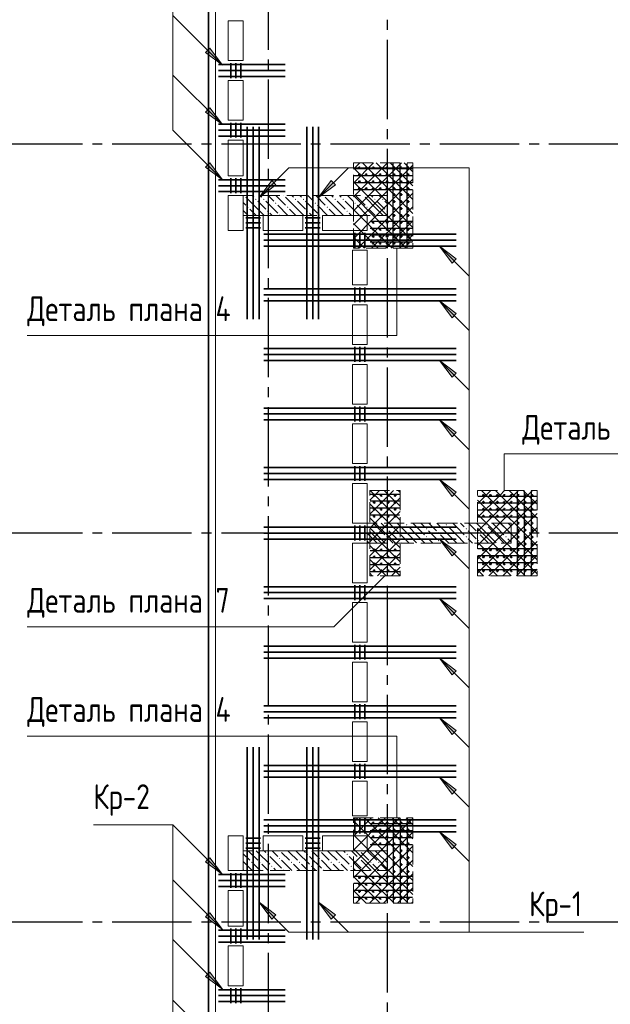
# Model space of a CAD drawing. Header units: millimetres. Extents: x 0 to 43617, y 0 to 59400.
# Tile 19 of 26: x 5422 to 11372, y 41503 to 51423. Entities that reach past the tile are written whole.
import ezdxf

# ---------------------------------------------------------------- set-up
doc = ezdxf.new("R2010")
doc.units = ezdxf.units.MM
doc.linetypes.add('______2', pattern=[270, 200, -70])
doc.linetypes.add('______5', pattern=[1100, 800, -100, 100, -100])
for name, color, linetype, lineweight, true_color in [('S1 Стержни арматуры фон', 7, '______2', 13, 0xa0a0a0), ('Вспомогательная арматура', 7, 'Continuous', 18, 0x656565), ('Поперечная арматура', 7, 'Continuous', 18, 0x5a2814), ('Поперечное армирование AW фон', 7, '______2', 13, 0xa0a0a0)]:
    doc.layers.add(name, color=color, linetype=linetype, lineweight=lineweight, true_color=true_color)
for name, color, linetype, lineweight in [('Standard', 7, 'Continuous', 25), ('ЖБ Перекрытие верхний уровень', 7, 'Continuous', 35), ('ЖБ Пилон', 7, 'Continuous', 35), ('Оси', 40, '______5', 18), ('Позиционная метка номер позиции', 7, 'Continuous', 13), ('Примечания', 7, 'Continuous', 25)]:
    doc.layers.add(name, color=color, linetype=linetype, lineweight=lineweight)
doc.styles.add('GOST 2.304-81', font='txt')

msp = doc.modelspace()

# ---------------------------------------------------------------- hatches: boundary and pattern name
at = {"layer": 'ЖБ Пилон', "linetype": 'Continuous', "lineweight": 18, "transparency": 33554687}
for points in [[(7684.3, 49650), (7681, 49646.6), (7677.6, 49650)], [(7794.5, 49613.1), (7801, 49619.6), (7807.5, 49613.1), (7801, 49606.6)], [(7874.5, 49613.1), (7881, 49619.6), (7887.5, 49613.1), (7881, 49606.6)], [(8084.3, 49650), (8081, 49646.6), (8077.6, 49650)], [(8194.5, 49613.1), (8201, 49619.6), (8207.5, 49613.1), (8201, 49606.6)], [(8274.5, 49613.1), (8281, 49619.6), (8287.5, 49613.1), (8281, 49606.6)], [(8484.3, 49650), (8481, 49646.6), (8477.6, 49650)], [(8594.5, 49613.1), (8601, 49619.6), (8607.5, 49613.1), (8601, 49606.6)], [(8674.5, 49613.1), (8681, 49619.6), (8687.5, 49613.1), (8681, 49606.6)], [(8884.3, 49650), (8881, 49646.6), (8877.6, 49650)], [(8994.5, 49613.1), (9001, 49619.6), (9007.5, 49613.1), (9001, 49606.6)], [(9074.5, 49613.1), (9081, 49619.6), (9087.5, 49613.1), (9081, 49606.6)], [(7714.5, 49533.1), (7721, 49539.6), (7727.5, 49533.1), (7721, 49526.6)], [(7994.5, 49573.1), (8001, 49579.6), (8007.5, 49573.1), (8001, 49566.6)], [(8114.5, 49533.1), (8121, 49539.6), (8127.5, 49533.1), (8121, 49526.6)], [(8394.5, 49573.1), (8401, 49579.6), (8407.5, 49573.1), (8401, 49566.6)], [(8514.5, 49533.1), (8521, 49539.6), (8527.5, 49533.1), (8521, 49526.6)], [(8794.5, 49573.1), (8801, 49579.6), (8807.5, 49573.1), (8801, 49566.6)], [(8914.5, 49533.1), (8921, 49539.6), (8927.5, 49533.1), (8921, 49526.6)], [(7914.5, 49493.1), (7921, 49499.6), (7927.5, 49493.1), (7921, 49486.6)], [(8034.5, 49453.1), (8041, 49459.6), (8047.4, 49453.1), (8044.3, 49450), (8037.6, 49450)], [(8314.5, 49493.1), (8321, 49499.6), (8327.5, 49493.1), (8321, 49486.6)], [(8434.5, 49453.1), (8441, 49459.6), (8447.4, 49453.1), (8444.3, 49450), (8437.6, 49450)], [(8714.5, 49493.1), (8721, 49499.6), (8727.5, 49493.1), (8721, 49486.6)], [(8834.5, 49453.1), (8841, 49459.6), (8847.4, 49453.1), (8844.3, 49450), (8837.6, 49450)], [(9114.5, 49493.1), (9121, 49499.6), (9124, 49496.6), (9124, 49489.7), (9121, 49486.6)], [(8924, 46336.6), (8927.5, 46333.1), (8924, 46329.7)], [(9314.5, 46333.1), (9321, 46339.6), (9327.5, 46333.1), (9321, 46326.6)], [(9714.5, 46333.1), (9721, 46339.6), (9727.5, 46333.1), (9721, 46326.6)], [(10114.5, 46333.1), (10121, 46339.6), (10127.5, 46333.1), (10121, 46326.6)], [(9114.5, 46293.1), (9121, 46299.6), (9127.5, 46293.1), (9121, 46286.6)], [(9234.5, 46253.1), (9241, 46259.6), (9247.4, 46253.1), (9241, 46246.6)], [(9514.5, 46293.1), (9521, 46299.6), (9527.5, 46293.1), (9521, 46286.6)], [(9634.5, 46253.1), (9641, 46259.6), (9647.4, 46253.1), (9641, 46246.6)], [(9914.5, 46293.1), (9921, 46299.6), (9927.5, 46293.1), (9921, 46286.6)], [(10034.5, 46253.1), (10041, 46259.6), (10047.4, 46253.1), (10041, 46246.6)], [(10314.5, 46293.1), (10321, 46299.6), (10327.5, 46293.1), (10321, 46286.6)], [(9114.5, 46213.1), (9121, 46219.6), (9127.5, 46213.1), (9121, 46206.6)], [(9234.5, 46173.1), (9241, 46179.6), (9247.4, 46173.1), (9241, 46166.6)], [(9514.5, 46213.1), (9521, 46219.6), (9527.5, 46213.1), (9521, 46206.6)], [(9634.5, 46173.1), (9641, 46179.6), (9647.4, 46173.1), (9641, 46166.6)], [(9914.5, 46213.1), (9921, 46219.6), (9927.5, 46213.1), (9921, 46206.6)], [(10034.5, 46173.1), (10041, 46179.6), (10047.4, 46173.1), (10041, 46166.6)], [(10314.5, 46213.1), (10321, 46219.6), (10327.5, 46213.1), (10321, 46206.6)], [(7914.5, 43013.1), (7921, 43019.6), (7927.5, 43013.1), (7921, 43006.6)], [(8034.5, 42973.1), (8041, 42979.6), (8047.4, 42973.1), (8041, 42966.6)], [(8044.3, 43050), (8041, 43046.6), (8037.6, 43050)], [(8314.5, 43013.1), (8321, 43019.6), (8327.5, 43013.1), (8321, 43006.6)], [(8434.5, 42973.1), (8441, 42979.6), (8447.4, 42973.1), (8441, 42966.6)], [(8444.3, 43050), (8441, 43046.6), (8437.6, 43050)], [(8714.5, 43013.1), (8721, 43019.6), (8727.5, 43013.1), (8721, 43006.6)], [(8834.5, 42973.1), (8841, 42979.6), (8847.4, 42973.1), (8841, 42966.6)], [(8844.3, 43050), (8841, 43046.6), (8837.6, 43050)], [(9114.5, 43013.1), (9121, 43019.6), (9124, 43016.6), (9124, 43009.7), (9121, 43006.6)], [(7674.5, 42853.1), (7681, 42859.6), (7687.5, 42853.1), (7684.3, 42850), (7677.6, 42850)], [(7754.5, 42933.1), (7760.9, 42939.6), (7767.4, 42933.1), (7760.9, 42926.6)], [(7834.5, 42933.1), (7841, 42939.6), (7847.4, 42933.1), (7841, 42926.6)], [(7954.5, 42893.1), (7960.9, 42899.6), (7967.4, 42893.1), (7960.9, 42886.6)], [(8074.5, 42853.1), (8081, 42859.6), (8087.5, 42853.1), (8084.3, 42850), (8077.6, 42850)], [(8154.5, 42933.1), (8160.9, 42939.6), (8167.4, 42933.1), (8160.9, 42926.6)], [(8234.5, 42933.1), (8241, 42939.6), (8247.4, 42933.1), (8241, 42926.6)], [(8354.5, 42893.1), (8360.9, 42899.6), (8367.4, 42893.1), (8360.9, 42886.6)], [(8474.5, 42853.1), (8481, 42859.6), (8487.5, 42853.1), (8484.3, 42850), (8477.6, 42850)], [(8554.5, 42933.1), (8560.9, 42939.6), (8567.4, 42933.1), (8560.9, 42926.6)], [(8634.5, 42933.1), (8641, 42939.6), (8647.4, 42933.1), (8641, 42926.6)], [(8754.5, 42893.1), (8760.9, 42899.6), (8767.4, 42893.1), (8760.9, 42886.6)], [(8874.5, 42853.1), (8881, 42859.6), (8887.5, 42853.1), (8884.3, 42850), (8877.6, 42850)], [(8954.5, 42933.1), (8960.9, 42939.6), (8967.4, 42933.1), (8960.9, 42926.6)], [(9034.5, 42933.1), (9041, 42939.6), (9047.4, 42933.1), (9041, 42926.6)]]:
    msp.add_hatch(color=7, dxfattribs=at).paths.add_polyline_path(points, flags=16)
at = {"layer": 'Позиционная метка номер позиции', "linetype": 'Continuous', "lineweight": 13, "transparency": 33554687}
for points in [[(7336.9, 51134.7), (7464.2, 50965), (7294.5, 51092.3)], [(7336.9, 50534.7), (7464.2, 50365), (7294.5, 50492.3)], [(7336.9, 49979.7), (7464.2, 49810), (7294.5, 49937.3)], [(7336.9, 49979.7), (7464.2, 49810), (7294.5, 49937.3)], [(8003.7, 49758.8), (7834, 49631.5), (7961.3, 49801.2)], [(8003.7, 49758.8), (7834, 49631.5), (7961.3, 49801.2)], [(8603.7, 49758.8), (8434, 49631.5), (8561.3, 49801.2)], [(9777.8, 48970.3), (9650.5, 49140), (9820.2, 49012.7)], [(9777.8, 48420.3), (9650.5, 48590), (9820.2, 48462.7)], [(9777.8, 47820.3), (9650.5, 47990), (9820.2, 47862.7)], [(9777.8, 47220.3), (9650.5, 47390), (9820.2, 47262.7)], [(9777.8, 46620.3), (9650.5, 46790), (9820.2, 46662.7)], [(9777.8, 46020.3), (9650.5, 46190), (9820.2, 46062.7)], [(9777.8, 45420.3), (9650.5, 45590), (9820.2, 45462.7)], [(9777.8, 44820.3), (9650.5, 44990), (9820.2, 44862.7)], [(9777.8, 44220.3), (9650.5, 44390), (9820.2, 44262.7)], [(9777.8, 43620.3), (9650.5, 43790), (9820.2, 43662.7)], [(9777.8, 43070.3), (9650.5, 43240), (9820.2, 43112.7)], [(9777.8, 43070.3), (9650.5, 43240), (9820.2, 43112.7)], [(7336.9, 42979.7), (7464.2, 42810), (7294.5, 42937.3)], [(7961.3, 42360.5), (7834, 42530.2), (8003.7, 42402.9)], [(7961.3, 42360.5), (7834, 42530.2), (8003.7, 42402.9)], [(8561.3, 42360.5), (8434, 42530.2), (8603.7, 42402.9)], [(7336.9, 42424.7), (7464.2, 42255), (7294.5, 42382.3)], [(7336.9, 41824.7), (7464.2, 41655), (7294.5, 41782.3)]]:
    msp.add_hatch(color=7, dxfattribs=at).paths.add_polyline_path(points, flags=16)

# ---------------------------------------------------------------- linework, layer by layer
at = {"layer": 'S1 Стержни арматуры фон', "color": 7, "linetype": 'Continuous', "lineweight": 35, "transparency": 33554687}
for p, q in [((7424.1, 50970), (8096.1, 50970)), ((7424.1, 50910), (8096.1, 50910)), ((7424.1, 50850), (8096.1, 50850)), ((7424.1, 50370), (8096.1, 50370)), ((7424.1, 50310), (8096.1, 50310)), ((7714, 50344), (7714, 48406)), ((7714, 50344), (7714, 48406)), ((7774, 50344), (7774, 48406)), ((7774, 50344), (7774, 48406)), ((7834, 50344), (7834, 48406)), ((7834, 50344), (7834, 48406)), ((8314, 50344), (8314, 48406)), ((8314, 50344), (8314, 48406)), ((8374, 50344), (8374, 48406)), ((8374, 50344), (8374, 48406)), ((8434, 50344), (8434, 48406)), ((8434, 50344), (8434, 48406)), ((7424.1, 50250), (8096.1, 50250)), ((7424.1, 49810), (8096.1, 49810)), ((7424.1, 49750), (8096.1, 49750)), ((7424.1, 49690), (8096.1, 49690)), ((7880, 49260), (9818, 49260)), ((7880, 49260), (9818, 49260)), ((7880, 49200), (9818, 49200)), ((7880, 49200), (9818, 49200)), ((7880, 49140), (9818, 49140)), ((7880, 49140), (9818, 49140)), ((7880, 48710), (9818, 48710)), ((7880, 48710), (9818, 48710)), ((7880, 48650), (9818, 48650)), ((7880, 48650), (9818, 48650)), ((7880, 48590), (9818, 48590)), ((7880, 48590), (9818, 48590)), ((7880, 48110), (9818, 48110)), ((7880, 48110), (9818, 48110)), ((7880, 48050), (9818, 48050)), ((7880, 48050), (9818, 48050)), ((7880, 47990), (9818, 47990)), ((7880, 47990), (9818, 47990)), ((7880, 47510), (9818, 47510)), ((7880, 47510), (9818, 47510)), ((7880, 47450), (9818, 47450)), ((7880, 47450), (9818, 47450)), ((7880, 47390), (9818, 47390)), ((7880, 47390), (9818, 47390)), ((7880, 46910), (9818, 46910)), ((7880, 46910), (9818, 46910)), ((7880, 46850), (9818, 46850)), ((7880, 46850), (9818, 46850)), ((7880, 46790), (9818, 46790)), ((7880, 46790), (9818, 46790)), ((7880, 46310), (9818, 46310)), ((7880, 46310), (9818, 46310)), ((7880, 46250), (9818, 46250)), ((7880, 46250), (9818, 46250)), ((7880, 46190), (9818, 46190)), ((7880, 46190), (9818, 46190)), ((7880, 45710), (9818, 45710)), ((7880, 45710), (9818, 45710)), ((7880, 45650), (9818, 45650)), ((7880, 45650), (9818, 45650)), ((7880, 45590), (9818, 45590)), ((7880, 45590), (9818, 45590)), ((7880, 45110), (9818, 45110)), ((7880, 45110), (9818, 45110)), ((7880, 45050), (9818, 45050)), ((7880, 45050), (9818, 45050)), ((7880, 44990), (9818, 44990)), ((7880, 44990), (9818, 44990)), ((7880, 44510), (9818, 44510)), ((7880, 44510), (9818, 44510)), ((7880, 44450), (9818, 44450)), ((7880, 44450), (9818, 44450)), ((7880, 44390), (9818, 44390)), ((7880, 44390), (9818, 44390)), ((7714, 44094), (7714, 42156)), ((7714, 44094), (7714, 42156)), ((7774, 44094), (7774, 42156)), ((7774, 44094), (7774, 42156)), ((7834, 44094), (7834, 42156)), ((7834, 44094), (7834, 42156)), ((8314, 44094), (8314, 42156)), ((8314, 44094), (8314, 42156)), ((8374, 44094), (8374, 42156)), ((8374, 44094), (8374, 42156)), ((8434, 44094), (8434, 42156)), ((8434, 44094), (8434, 42156)), ((7880, 43910), (9818, 43910)), ((7880, 43910), (9818, 43910)), ((7880, 43850), (9818, 43850)), ((7880, 43850), (9818, 43850)), ((7880, 43790), (9818, 43790)), ((7880, 43790), (9818, 43790)), ((7880, 43360), (9818, 43360)), ((7880, 43360), (9818, 43360)), ((7880, 43300), (9818, 43300)), ((7880, 43300), (9818, 43300)), ((7880, 43240), (9818, 43240)), ((7880, 43240), (9818, 43240)), ((7424.1, 42810), (8096.1, 42810)), ((7424.1, 42750), (8096.1, 42750)), ((7424.1, 42690), (8096.1, 42690)), ((7424.1, 42250), (8096.1, 42250)), ((7424.1, 42190), (8096.1, 42190)), ((7424.1, 42130), (8096.1, 42130)), ((7424.1, 41650), (8096.1, 41650)), ((7424.1, 41590), (8096.1, 41590)), ((7424.1, 41530), (8096.1, 41530))]:
    msp.add_line(p, q, dxfattribs=at)
at = {"layer": 'Standard', "color": 254, "linetype": 'Continuous', "lineweight": 35, "true_color": 0xc4c4ff, "transparency": 33554687}
msp.add_lwpolyline([(7324.1, 10030.1), (33149, 10030.1), (33149, 57295), (7324.1, 57295), (7324.1, 10030.1)], dxfattribs=at)
at = {"layer": 'Вспомогательная арматура', "color": 7, "linetype": 'Continuous', "lineweight": 25, "transparency": 33554687}
for p, q in [((9379, 49920), (8789, 49920)), ((9184, 49125), (9184, 49975)), ((9254, 49125), (9254, 49975)), ((9324, 49125), (9324, 49975)), ((9379, 49850), (8789, 49850)), ((9379, 49780), (8789, 49780)), ((9379, 49710), (8789, 49710)), ((9379, 49390), (8954, 49390)), ((9379, 49320), (8954, 49320)), ((9379, 49250), (8954, 49250)), ((9379, 49180), (8954, 49180)), ((9249, 46640), (8954, 46640)), ((10434, 46675), (10434, 45825)), ((10504, 46675), (10504, 45825)), ((10574, 46675), (10574, 45825)), ((9249, 46570), (8954, 46570)), ((10629, 46620), (10039, 46620)), ((10629, 46550), (10039, 46550)), ((9249, 46500), (8954, 46500)), ((9249, 46430), (8954, 46430)), ((10629, 46480), (10039, 46480)), ((10629, 46410), (10039, 46410)), ((9249, 46070), (8954, 46070)), ((10629, 46090), (10039, 46090)), ((9249, 46000), (8954, 46000)), ((9249, 45930), (8954, 45930)), ((10629, 46020), (10039, 46020)), ((10629, 45950), (10039, 45950)), ((9249, 45860), (8954, 45860)), ((10629, 45880), (10039, 45880)), ((9184, 43375), (9184, 42525)), ((9254, 43375), (9254, 42525)), ((9324, 43375), (9324, 42525)), ((9379, 43320), (8954, 43320)), ((9379, 43250), (8954, 43250)), ((9379, 43180), (8954, 43180)), ((9379, 43110), (8954, 43110)), ((9379, 42790), (8789, 42790)), ((9379, 42720), (8789, 42720)), ((9379, 42650), (8789, 42650)), ((9379, 42580), (8789, 42580))]:
    msp.add_line(p, q, dxfattribs=at)
at = {"layer": 'ЖБ Перекрытие верхний уровень', "color": 7, "linetype": 'Continuous', "lineweight": 18, "transparency": 33554687}
for p, q in [((7394, 57220), (7394, 33070)), ((7524, 51010), (7524, 51410)), ((7524, 51410), (7674, 51410)), ((7674, 51410), (7674, 51010)), ((7674, 51010), (7524, 51010)), ((7524, 50810), (7674, 50810)), ((7524, 50410), (7524, 50810)), ((7674, 50810), (7674, 50410)), ((7674, 50410), (7524, 50410)), ((7524, 49850), (7524, 50210)), ((7524, 50210), (7674, 50210)), ((7674, 50210), (7674, 49850)), ((7674, 49850), (7524, 49850)), ((7524, 49300), (7524, 49650)), ((7524, 49650), (7674, 49650)), ((7674, 49650), (7674, 49300)), ((7874, 49300), (7874, 49450)), ((7874, 49450), (8274, 49450)), ((8274, 49450), (8274, 49300)), ((8474, 49300), (8474, 49450)), ((8474, 49450), (8924, 49450)), ((8924, 49450), (8924, 49300)), ((7674, 49300), (7524, 49300)), ((8274, 49300), (7874, 49300)), ((8924, 49300), (8474, 49300)), ((8774, 48750), (8774, 49100)), ((8774, 49100), (8924, 49100)), ((8924, 49100), (8924, 48750)), ((8924, 48750), (8774, 48750)), ((8774, 48150), (8774, 48550)), ((8774, 48550), (8924, 48550)), ((8924, 48550), (8924, 48150)), ((8924, 48150), (8774, 48150)), ((8774, 47550), (8774, 47950)), ((8774, 47950), (8924, 47950)), ((8924, 47950), (8924, 47550)), ((8924, 47550), (8774, 47550)), ((8774, 46950), (8774, 47350)), ((8774, 47350), (8924, 47350)), ((8924, 47350), (8924, 46950)), ((8924, 46950), (8774, 46950)), ((8774, 46350), (8774, 46750)), ((8774, 46750), (8924, 46750)), ((8924, 46750), (8924, 46350)), ((8924, 46350), (8774, 46350)), ((8774, 45750), (8774, 46150)), ((8774, 46150), (8924, 46150)), ((8924, 46150), (8924, 45750)), ((8924, 45750), (8774, 45750)), ((8774, 45150), (8774, 45550)), ((8774, 45550), (8924, 45550)), ((8924, 45550), (8924, 45150)), ((8924, 45150), (8774, 45150)), ((8774, 44550), (8774, 44950)), ((8774, 44950), (8924, 44950)), ((8924, 44950), (8924, 44550)), ((8924, 44550), (8774, 44550)), ((8774, 43950), (8774, 44350)), ((8774, 44350), (8924, 44350)), ((8924, 44350), (8924, 43950)), ((8924, 43950), (8774, 43950)), ((8774, 43400), (8774, 43750)), ((8774, 43750), (8924, 43750)), ((8924, 43750), (8924, 43400)), ((8924, 43400), (8774, 43400)), ((7524, 42850), (7524, 43200)), ((7524, 43200), (7674, 43200)), ((7674, 43200), (7674, 42850)), ((7874, 43050), (7874, 43200)), ((7874, 43200), (8274, 43200)), ((8274, 43200), (8274, 43050)), ((8474, 43050), (8474, 43200)), ((8474, 43200), (8924, 43200)), ((8924, 43200), (8924, 43050)), ((8274, 43050), (7874, 43050)), ((8924, 43050), (8474, 43050)), ((7674, 42850), (7524, 42850)), ((7524, 42290), (7524, 42650)), ((7524, 42650), (7674, 42650)), ((7674, 42650), (7674, 42290)), ((7674, 42290), (7524, 42290)), ((7524, 42090), (7674, 42090)), ((7524, 41690), (7524, 42090)), ((7674, 42090), (7674, 41690)), ((7674, 41690), (7524, 41690))]:
    msp.add_line(p, q, dxfattribs=at)
at = {"layer": 'ЖБ Пилон', "color": 253, "linetype": '______2', "lineweight": 13, "true_color": 0xa0a0a0, "transparency": 33554687}
for p, q in [((9124, 49650), (7674, 49650)), ((7674, 49650), (7674, 49450)), ((9124, 49450), (9124, 49650)), ((7674, 49450), (9124, 49450)), ((10374, 46350), (8924, 46350)), ((8924, 46350), (8924, 46150)), ((10374, 46150), (10374, 46350)), ((8924, 46150), (10374, 46150)), ((9124, 43050), (7674, 43050)), ((7674, 43050), (7674, 42850)), ((9124, 42850), (9124, 43050)), ((7674, 42850), (9124, 42850))]:
    msp.add_line(p, q, dxfattribs=at)
at = {"layer": 'ЖБ Пилон', "color": 9, "linetype": 'Continuous', "lineweight": 18, "true_color": 0xc7c7c7, "transparency": 33554687}
for p, q in [((7821, 49513.1), (7701, 49633.1)), ((7764.1, 49650), (7781, 49633.1)), ((7860.9, 49633.1), (7844.1, 49650)), ((7924.1, 49650), (7981, 49593.1)), ((8004.1, 49650), (8101, 49553.1)), ((8221, 49513.1), (8101, 49633.1)), ((8164.1, 49650), (8181, 49633.1)), ((8260.9, 49633.1), (8244.1, 49650)), ((8324.1, 49650), (8381, 49593.1)), ((8404.1, 49650), (8501, 49553.1)), ((8621, 49513.1), (8501, 49633.1)), ((8564.1, 49650), (8581, 49633.1)), ((8660.9, 49633.1), (8644.1, 49650)), ((8724.1, 49650), (8781, 49593.1)), ((8804.1, 49650), (8901, 49553.1)), ((9021, 49513.1), (8901, 49633.1)), ((8964.1, 49650), (8981, 49633.1)), ((9060.9, 49633.1), (9044.1, 49650)), ((7674, 49580.1), (7701, 49553.1)), ((7741, 49513.1), (7804.1, 49450)), ((7821, 49593.1), (7901, 49513.1)), ((7821, 49513.1), (7884.1, 49450)), ((7901, 49593.1), (8021, 49473.1)), ((8124.1, 49450), (8021, 49553.1)), ((8141, 49513.1), (8204.1, 49450)), ((8221, 49593.1), (8301, 49513.1)), ((8221, 49513.1), (8284.1, 49450)), ((8301, 49593.1), (8421, 49473.1)), ((8524.1, 49450), (8421, 49553.1)), ((8541, 49513.1), (8604.1, 49450)), ((8621, 49593.1), (8701, 49513.1)), ((8621, 49513.1), (8684.1, 49450)), ((8701, 49593.1), (8821, 49473.1)), ((8924.1, 49450), (8821, 49553.1)), ((8941, 49513.1), (9004.1, 49450)), ((9021, 49593.1), (9101, 49513.1)), ((9021, 49513.1), (9084.1, 49450)), ((9101, 49593.1), (9124, 49570.1)), ((7724.1, 49450), (7674, 49500.1)), ((7964.1, 49450), (7941, 49473.1)), ((8364.1, 49450), (8341, 49473.1)), ((8764.1, 49450), (8741, 49473.1)), ((9021, 46313.1), (8984.1, 46350)), ((9064.1, 46350), (9101, 46313.1)), ((9144.1, 46350), (9221, 46273.1)), ((9341, 46233.1), (9224.1, 46350)), ((9421, 46313.1), (9384.1, 46350)), ((9464.1, 46350), (9501, 46313.1)), ((9544.1, 46350), (9621, 46273.1)), ((9741, 46233.1), (9624.1, 46350)), ((9821, 46313.1), (9784.1, 46350)), ((9864.1, 46350), (9901, 46313.1)), ((9944.1, 46350), (10021, 46273.1)), ((10141, 46233.1), (10024.1, 46350)), ((10221, 46313.1), (10184.1, 46350)), ((10264.1, 46350), (10301, 46313.1)), ((10344.1, 46350), (10374, 46320.1)), ((8941, 46233.1), (8924, 46250.1)), ((8941, 46313.1), (9021, 46233.1)), ((8941, 46233.1), (9021, 46153.1)), ((9021, 46313.1), (9101, 46233.1)), ((9021, 46233.1), (9104.1, 46150)), ((9181, 46233.1), (9141, 46273.1)), ((9221, 46193.1), (9181, 46233.1)), ((9260.9, 46233.1), (9341, 46153.1)), ((9341, 46313.1), (9421, 46233.1)), ((9341, 46233.1), (9421, 46153.1)), ((9421, 46313.1), (9501, 46233.1)), ((9421, 46233.1), (9504.1, 46150)), ((9581, 46233.1), (9541, 46273.1)), ((9621, 46193.1), (9581, 46233.1)), ((9660.9, 46233.1), (9741, 46153.1)), ((9741, 46313.1), (9821, 46233.1)), ((9741, 46233.1), (9821, 46153.1)), ((9821, 46313.1), (9901, 46233.1)), ((9821, 46233.1), (9904.1, 46150)), ((9981, 46233.1), (9941, 46273.1)), ((10021, 46193.1), (9981, 46233.1)), ((10060.9, 46233.1), (10141, 46153.1)), ((10141, 46313.1), (10221, 46233.1)), ((10141, 46233.1), (10221, 46153.1)), ((10221, 46313.1), (10301, 46233.1)), ((10221, 46233.1), (10304.1, 46150)), ((10374, 46240.1), (10341, 46273.1)), ((8924, 46170.1), (8941, 46153.1)), ((9141, 46193.1), (9184.1, 46150)), ((9260.9, 46153.1), (9264.1, 46150)), ((9541, 46193.1), (9584.1, 46150)), ((9660.9, 46153.1), (9664.1, 46150)), ((9941, 46193.1), (9984.1, 46150)), ((10060.9, 46153.1), (10064.1, 46150)), ((10341, 46193.1), (10374, 46160.1)), ((7674, 43020.1), (7741, 42953.1)), ((7741, 43033.1), (7724.1, 43050)), ((7741, 43033.1), (7821, 42953.1)), ((7804.1, 43050), (7821, 43033.1)), ((7821, 43033.1), (7941, 42913.1)), ((7884.1, 43050), (7901, 43033.1)), ((7941, 42993.1), (8060.9, 42873.1)), ((7981, 43033.1), (7964.1, 43050)), ((8021, 42993.1), (7981, 43033.1)), ((8060.9, 43033.1), (8141, 42953.1)), ((8141, 43033.1), (8124.1, 43050)), ((8141, 43033.1), (8221, 42953.1)), ((8204.1, 43050), (8221, 43033.1)), ((8221, 43033.1), (8341, 42913.1)), ((8284.1, 43050), (8301, 43033.1)), ((8341, 42993.1), (8460.9, 42873.1)), ((8381, 43033.1), (8364.1, 43050)), ((8421, 42993.1), (8381, 43033.1)), ((8460.9, 43033.1), (8541, 42953.1)), ((8541, 43033.1), (8524.1, 43050)), ((8541, 43033.1), (8621, 42953.1)), ((8604.1, 43050), (8621, 43033.1)), ((8621, 43033.1), (8741, 42913.1)), ((8684.1, 43050), (8701, 43033.1)), ((8741, 42993.1), (8860.9, 42873.1)), ((8781, 43033.1), (8764.1, 43050)), ((8821, 42993.1), (8781, 43033.1)), ((8860.9, 43033.1), (8941, 42953.1)), ((8941, 43033.1), (8924.1, 43050)), ((8941, 43033.1), (9021, 42953.1)), ((9004.1, 43050), (9021, 43033.1)), ((9021, 43033.1), (9124, 42930.1)), ((9084.1, 43050), (9101, 43033.1)), ((7674, 42940.1), (7764.1, 42850)), ((7821, 42873.1), (7781, 42913.1)), ((7844.1, 42850), (7821, 42873.1)), ((7860.9, 42913.1), (7924.1, 42850)), ((7981, 42873.1), (8004.1, 42850)), ((8060.9, 42953.1), (8164.1, 42850)), ((8221, 42873.1), (8181, 42913.1)), ((8244.1, 42850), (8221, 42873.1)), ((8260.9, 42913.1), (8324.1, 42850)), ((8381, 42873.1), (8404.1, 42850)), ((8460.9, 42953.1), (8564.1, 42850)), ((8621, 42873.1), (8581, 42913.1)), ((8644.1, 42850), (8621, 42873.1)), ((8660.9, 42913.1), (8724.1, 42850)), ((8781, 42873.1), (8804.1, 42850)), ((8860.9, 42953.1), (8964.1, 42850)), ((9021, 42873.1), (8981, 42913.1)), ((9044.1, 42850), (9021, 42873.1)), ((9060.9, 42913.1), (9124, 42850.1))]:
    msp.add_line(p, q, dxfattribs=at)
at = {"layer": 'Оси', "color": 8, "linetype": '______5', "lineweight": -3, "transparency": 33554687}
for p, q in [((9124, 57820), (9124, 7100)), ((7924, 57420), (7924, 7100)), ((22554, 50170), (4600, 50170)), ((22554, 46250), (4600, 46250)), ((22554, 42330), (4600, 42330))]:
    msp.add_line(p, q, dxfattribs=at)
at = {"layer": 'Позиционная метка номер позиции', "color": 7, "linetype": 'Continuous', "lineweight": 13, "transparency": 33554687}
for p, q in [((7464.2, 50965), (6964.2, 51465)), ((7294.5, 51092.3), (7336.9, 51134.7)), ((7464.2, 50965), (7294.5, 51092.3)), ((7315.7, 51113.5), (7305.1, 51124.1)), ((7336.9, 51134.7), (7464.2, 50965)), ((7464.2, 50965), (7464.2, 50965)), ((7464.2, 50965), (7464.2, 50965)), ((7464.2, 50965), (7464.2, 50965)), ((7464.2, 50365), (6964.2, 50865)), ((7294.5, 50492.3), (7336.9, 50534.7)), ((7315.7, 50513.5), (7305.1, 50524.1)), ((7336.9, 50534.7), (7464.2, 50365)), ((7464.2, 50365), (7294.5, 50492.3)), ((7464.2, 49810), (6964.2, 50310)), ((7464.2, 50365), (7464.2, 50365)), ((7464.2, 50365), (7464.2, 50365)), ((7464.2, 50365), (7464.2, 50365)), ((7294.5, 49937.3), (7336.9, 49979.7)), ((7294.5, 49937.3), (7336.9, 49979.7)), ((7464.2, 49810), (7294.5, 49937.3)), ((7464.2, 49810), (7294.5, 49937.3)), ((7315.7, 49958.5), (7305.1, 49969.1)), ((7315.7, 49958.5), (7305.1, 49969.1)), ((7336.9, 49979.7), (7464.2, 49810)), ((7336.9, 49979.7), (7464.2, 49810)), ((7834, 49631.5), (8134, 49931.5)), ((8434, 49631.5), (8734, 49931.5)), ((7464.2, 49810), (7464.2, 49810)), ((7464.2, 49810), (7464.2, 49810)), ((7464.2, 49810), (7464.2, 49810)), ((7464.2, 49810), (7464.2, 49810)), ((7464.2, 49810), (7464.2, 49810)), ((7464.2, 49810), (7464.2, 49810)), ((7834, 49631.5), (7961.3, 49801.2)), ((7834, 49631.5), (7961.3, 49801.2)), ((7961.3, 49801.2), (8003.7, 49758.8)), ((7961.3, 49801.2), (8003.7, 49758.8)), ((8434, 49631.5), (8561.3, 49801.2)), ((8561.3, 49801.2), (8603.7, 49758.8)), ((8003.7, 49758.8), (7834, 49631.5)), ((8003.7, 49758.8), (7834, 49631.5)), ((7982.5, 49780), (7993.1, 49790.6)), ((7982.5, 49780), (7993.1, 49790.6)), ((8603.7, 49758.8), (8434, 49631.5)), ((8582.5, 49780), (8593.1, 49790.6)), ((7834, 49631.5), (7834, 49631.5)), ((7834, 49631.5), (7834, 49631.5)), ((7834, 49631.5), (7834, 49631.5)), ((7834, 49631.5), (7834, 49631.5)), ((7834, 49631.5), (7834, 49631.5)), ((7834, 49631.5), (7834, 49631.5)), ((8434, 49631.5), (8434, 49631.5)), ((8434, 49631.5), (8434, 49631.5)), ((8434, 49631.5), (8434, 49631.5)), ((9650.5, 49140), (9650.5, 49140)), ((9650.5, 49140), (9650.5, 49140)), ((9650.5, 49140), (9650.5, 49140)), ((9650.5, 49140), (9820.2, 49012.7)), ((9777.8, 48970.3), (9650.5, 49140)), ((9820.2, 49012.7), (9777.8, 48970.3)), ((9799, 48991.5), (9809.6, 48980.9)), ((9650.5, 48590), (9950.5, 48290)), ((9650.5, 48590), (9650.5, 48590)), ((9650.5, 48590), (9650.5, 48590)), ((9650.5, 48590), (9650.5, 48590)), ((9650.5, 48590), (9820.2, 48462.7)), ((9777.8, 48420.3), (9650.5, 48590)), ((9820.2, 48462.7), (9777.8, 48420.3)), ((9799, 48441.5), (9809.6, 48430.9)), ((9650.5, 47990), (9950.5, 47690)), ((9650.5, 47990), (9650.5, 47990)), ((9650.5, 47990), (9650.5, 47990)), ((9650.5, 47990), (9650.5, 47990)), ((9650.5, 47990), (9820.2, 47862.7)), ((9777.8, 47820.3), (9650.5, 47990)), ((9820.2, 47862.7), (9777.8, 47820.3)), ((9799, 47841.5), (9809.6, 47830.9)), ((9650.5, 47390), (9950.5, 47090)), ((9650.5, 47390), (9650.5, 47390)), ((9650.5, 47390), (9650.5, 47390)), ((9650.5, 47390), (9650.5, 47390)), ((9650.5, 47390), (9820.2, 47262.7)), ((9777.8, 47220.3), (9650.5, 47390)), ((9820.2, 47262.7), (9777.8, 47220.3)), ((9799, 47241.5), (9809.6, 47230.9)), ((9650.5, 46790), (9950.5, 46490)), ((9650.5, 46790), (9650.5, 46790)), ((9650.5, 46790), (9650.5, 46790)), ((9650.5, 46790), (9650.5, 46790)), ((9650.5, 46790), (9820.2, 46662.7)), ((9777.8, 46620.3), (9650.5, 46790)), ((9820.2, 46662.7), (9777.8, 46620.3)), ((9799, 46641.5), (9809.6, 46630.9)), ((9650.5, 46190), (9950.5, 45890)), ((9650.5, 46190), (9650.5, 46190)), ((9650.5, 46190), (9650.5, 46190)), ((9650.5, 46190), (9650.5, 46190)), ((9650.5, 46190), (9820.2, 46062.7)), ((9777.8, 46020.3), (9650.5, 46190)), ((9820.2, 46062.7), (9777.8, 46020.3)), ((9799, 46041.5), (9809.6, 46030.9)), ((9650.5, 45590), (9950.5, 45290)), ((9650.5, 45590), (9650.5, 45590)), ((9650.5, 45590), (9650.5, 45590)), ((9650.5, 45590), (9650.5, 45590)), ((9650.5, 45590), (9820.2, 45462.7)), ((9777.8, 45420.3), (9650.5, 45590)), ((9820.2, 45462.7), (9777.8, 45420.3)), ((9799, 45441.5), (9809.6, 45430.9)), ((9650.5, 44990), (9950.5, 44690)), ((9650.5, 44990), (9650.5, 44990)), ((9650.5, 44990), (9650.5, 44990)), ((9650.5, 44990), (9650.5, 44990)), ((9650.5, 44990), (9820.2, 44862.7)), ((9777.8, 44820.3), (9650.5, 44990)), ((9820.2, 44862.7), (9777.8, 44820.3)), ((9799, 44841.5), (9809.6, 44830.9)), ((9650.5, 44390), (9950.5, 44090)), ((9650.5, 44390), (9650.5, 44390)), ((9650.5, 44390), (9650.5, 44390)), ((9650.5, 44390), (9650.5, 44390)), ((9650.5, 44390), (9820.2, 44262.7)), ((9777.8, 44220.3), (9650.5, 44390)), ((9820.2, 44262.7), (9777.8, 44220.3)), ((9799, 44241.5), (9809.6, 44230.9)), ((9650.5, 43790), (9950.5, 43490)), ((9650.5, 43790), (9650.5, 43790)), ((9650.5, 43790), (9650.5, 43790)), ((9650.5, 43790), (9650.5, 43790)), ((9650.5, 43790), (9820.2, 43662.7)), ((9777.8, 43620.3), (9650.5, 43790)), ((9820.2, 43662.7), (9777.8, 43620.3)), ((9799, 43641.5), (9809.6, 43630.9)), ((9650.5, 43240), (9650.5, 43240)), ((9650.5, 43240), (9650.5, 43240)), ((9650.5, 43240), (9650.5, 43240)), ((9650.5, 43240), (9820.2, 43112.7)), ((9777.8, 43070.3), (9650.5, 43240)), ((9650.5, 43240), (9950.5, 42940)), ((9650.5, 43240), (9650.5, 43240)), ((9650.5, 43240), (9650.5, 43240)), ((9650.5, 43240), (9650.5, 43240)), ((9650.5, 43240), (9820.2, 43112.7)), ((9777.8, 43070.3), (9650.5, 43240)), ((9820.2, 43112.7), (9777.8, 43070.3)), ((9820.2, 43112.7), (9777.8, 43070.3)), ((9799, 43091.5), (9809.6, 43080.9)), ((9799, 43091.5), (9809.6, 43080.9)), ((7294.5, 42937.3), (7336.9, 42979.7)), ((7315.7, 42958.5), (7305.1, 42969.1)), ((7336.9, 42979.7), (7464.2, 42810)), ((7464.2, 42810), (7294.5, 42937.3)), ((7464.2, 42810), (7464.2, 42810)), ((7464.2, 42810), (7464.2, 42810)), ((7464.2, 42810), (7464.2, 42810)), ((7464.2, 42255), (6964.2, 42755)), ((7834, 42530.2), (7834, 42530.2)), ((7834, 42530.2), (7834, 42530.2)), ((7834, 42530.2), (7834, 42530.2)), ((7834, 42530.2), (8003.7, 42402.9)), ((7961.3, 42360.5), (7834, 42530.2)), ((7834, 42530.2), (8134, 42230.2)), ((7834, 42530.2), (7834, 42530.2)), ((7834, 42530.2), (7834, 42530.2)), ((7834, 42530.2), (7834, 42530.2)), ((7834, 42530.2), (8003.7, 42402.9)), ((7961.3, 42360.5), (7834, 42530.2)), ((8434, 42530.2), (8734, 42230.2)), ((8434, 42530.2), (8434, 42530.2)), ((8434, 42530.2), (8434, 42530.2)), ((8434, 42530.2), (8434, 42530.2)), ((8434, 42530.2), (8603.7, 42402.9)), ((8561.3, 42360.5), (8434, 42530.2)), ((7294.5, 42382.3), (7336.9, 42424.7)), ((7464.2, 42255), (7294.5, 42382.3)), ((7315.7, 42403.5), (7305.1, 42414.1)), ((7336.9, 42424.7), (7464.2, 42255)), ((8003.7, 42402.9), (7961.3, 42360.5)), ((8003.7, 42402.9), (7961.3, 42360.5)), ((7982.5, 42381.7), (7993.1, 42371.1)), ((7982.5, 42381.7), (7993.1, 42371.1)), ((8603.7, 42402.9), (8561.3, 42360.5)), ((8582.5, 42381.7), (8593.1, 42371.1)), ((7464.2, 42255), (7464.2, 42255)), ((7464.2, 42255), (7464.2, 42255)), ((7464.2, 42255), (7464.2, 42255)), ((7464.2, 41655), (6964.2, 42155)), ((7294.5, 41782.3), (7336.9, 41824.7)), ((7464.2, 41655), (7294.5, 41782.3)), ((7315.7, 41803.5), (7305.1, 41814.1)), ((7336.9, 41824.7), (7464.2, 41655)), ((7464.2, 41655), (7464.2, 41655)), ((7464.2, 41655), (7464.2, 41655)), ((7464.2, 41655), (7464.2, 41655)), ((7464.2, 41045), (6964.2, 41545))]:
    msp.add_line(p, q, dxfattribs=at)
for points in [[(7464.2, 49810), (6964.2, 50310), (6964.2, 53830), (6164.2, 53830)], [(7834, 49631.5), (8134, 49931.5), (9950.5, 49931.5), (9950.5, 42230.2), (11104, 42230.2)], [(9650.5, 49140), (9950.5, 48840), (9950.5, 42230.2), (11104, 42230.2)], [(7464.2, 42810), (6964.2, 43310), (6164.2, 43310)], [(7464.2, 39290), (6964.2, 39790), (6964.2, 43310), (6164.2, 43310)], [(9650.5, 43240), (9950.5, 42940), (9950.5, 42230.2), (11104, 42230.2)], [(7834, 42530.2), (8134, 42230.2), (11104, 42230.2)]]:
    msp.add_lwpolyline(points, dxfattribs=at)
at = {"layer": 'Поперечная арматура', "color": 7, "linetype": 'Continuous', "lineweight": 50, "transparency": 33554687}
for centre in [(8844, 49930), (8914, 49930), (8984, 49930), (9054, 49930), (9124, 49930), (9194, 49930), (9264, 49930), (9334, 49930), (8844, 49860), (8914, 49860), (8984, 49860), (9054, 49860), (9124, 49860), (9194, 49860), (9264, 49860), (9334, 49860), (8844, 49790), (8844, 49720), (8914, 49790), (8914, 49720), (8984, 49790), (8984, 49720), (9054, 49790), (9054, 49720), (9124, 49790), (9124, 49720), (9194, 49790), (9194, 49720), (9264, 49790), (9264, 49720), (9334, 49790), (9334, 49720), (9194, 49660), (9264, 49660), (9334, 49660), (9194, 49590), (9194, 49520), (9264, 49590), (9264, 49520), (9334, 49590), (9334, 49520), (9194, 49450), (9264, 49450), (9334, 49450), (8984, 49380), (8984, 49310), (9054, 49380), (9054, 49310), (9124, 49380), (9124, 49310), (9194, 49380), (9194, 49310), (9264, 49380), (9264, 49310), (9334, 49380), (9334, 49310), (8984, 49240), (9054, 49240), (9124, 49240), (9194, 49240), (9264, 49240), (9334, 49240), (8984, 49170), (9054, 49170), (9124, 49170), (9194, 49170), (9264, 49170), (9334, 49170), (8994, 46630), (9064, 46630), (9134, 46630), (9204, 46630), (10094, 46630), (10164, 46630), (10234, 46630), (10304, 46630), (10374, 46630), (10444, 46630), (10514, 46630), (10584, 46630), (8994, 46560), (9064, 46560), (9134, 46560), (9204, 46560), (10094, 46560), (10164, 46560), (10234, 46560), (10304, 46560), (10374, 46560), (10444, 46560), (10514, 46560), (10584, 46560), (8994, 46490), (9064, 46490), (9134, 46490), (9204, 46490), (10094, 46490), (10164, 46490), (10234, 46490), (10304, 46490), (10374, 46490), (10444, 46490), (10514, 46490), (10584, 46490), (8994, 46420), (9064, 46420), (9134, 46420), (9204, 46420), (10094, 46420), (10164, 46420), (10234, 46420), (10304, 46420), (10374, 46420), (10444, 46420), (10444, 46350), (10514, 46420), (10514, 46350), (10584, 46420), (10584, 46350), (10444, 46280), (10514, 46280), (10584, 46280), (10444, 46210), (10444, 46140), (10514, 46210), (10514, 46140), (10584, 46210), (10584, 46140), (8994, 46080), (9064, 46080), (9134, 46080), (9204, 46080), (10094, 46080), (10164, 46080), (10234, 46080), (10304, 46080), (10374, 46080), (10444, 46080), (10514, 46080), (10584, 46080), (8994, 46010), (8994, 45940), (9064, 46010), (9064, 45940), (9134, 46010), (9134, 45940), (9204, 46010), (9204, 45940), (10094, 46010), (10094, 45940), (10164, 46010), (10164, 45940), (10234, 46010), (10234, 45940), (10304, 46010), (10304, 45940), (10374, 46010), (10374, 45940), (10444, 46010), (10444, 45940), (10514, 46010), (10514, 45940), (10584, 46010), (10584, 45940), (8994, 45870), (9064, 45870), (9134, 45870), (9204, 45870), (10094, 45870), (10164, 45870), (10234, 45870), (10304, 45870), (10374, 45870), (10444, 45870), (10514, 45870), (10584, 45870), (8984, 43330), (8984, 43260), (9054, 43330), (9054, 43260), (9124, 43330), (9124, 43260), (9194, 43330), (9194, 43260), (9264, 43330), (9264, 43260), (9334, 43330), (9334, 43260), (8984, 43190), (9054, 43190), (9124, 43190), (9194, 43190), (9264, 43190), (9334, 43190), (8984, 43120), (9054, 43120), (9124, 43120), (9194, 43120), (9194, 43050), (9264, 43120), (9264, 43050), (9334, 43120), (9334, 43050), (9194, 42980), (9264, 42980), (9334, 42980), (9194, 42910), (9264, 42910), (9334, 42910), (8844, 42780), (8914, 42780), (8984, 42780), (9054, 42780), (9124, 42780), (9194, 42840), (9194, 42780), (9264, 42840), (9264, 42780), (9334, 42840), (9334, 42780), (8844, 42710), (8914, 42710), (8984, 42710), (9054, 42710), (9124, 42710), (9194, 42710), (9264, 42710), (9334, 42710), (8844, 42640), (8844, 42570), (8914, 42640), (8914, 42570), (8984, 42640), (8984, 42570), (9054, 42640), (9054, 42570), (9124, 42640), (9124, 42570), (9194, 42640), (9194, 42570), (9264, 42640), (9264, 42570), (9334, 42640), (9334, 42570)]:
    msp.add_circle(centre, 5, dxfattribs=at)
at = {"layer": 'Поперечное армирование AW фон', "color": 7, "linetype": 'Continuous', "lineweight": 35, "transparency": 33554687}
for p, q in [((7549, 50835), (7549, 50985)), ((7599, 50835), (7599, 50985)), ((7649, 50835), (7649, 50985)), ((7549, 50235), (7549, 50385)), ((7599, 50235), (7599, 50385)), ((7649, 50235), (7649, 50385)), ((7549, 49675), (7549, 49825)), ((7599, 49675), (7599, 49825)), ((7649, 49675), (7649, 49825)), ((7699, 49425), (7849, 49425)), ((8299, 49425), (8449, 49425)), ((7699, 49375), (7849, 49375)), ((7699, 49325), (7849, 49325)), ((8299, 49375), (8449, 49375)), ((8299, 49325), (8449, 49325)), ((8799, 49275), (8799, 49125)), ((8849, 49275), (8849, 49125)), ((8899, 49275), (8899, 49125)), ((8799, 48725), (8799, 48575)), ((8849, 48725), (8849, 48575)), ((8899, 48725), (8899, 48575)), ((8799, 48125), (8799, 47975)), ((8849, 48125), (8849, 47975)), ((8899, 48125), (8899, 47975)), ((8799, 47525), (8799, 47375)), ((8849, 47525), (8849, 47375)), ((8899, 47525), (8899, 47375)), ((8799, 46925), (8799, 46775)), ((8849, 46925), (8849, 46775)), ((8899, 46925), (8899, 46775)), ((8799, 46325), (8799, 46175)), ((8849, 46325), (8849, 46175)), ((8899, 46325), (8899, 46175)), ((8799, 45725), (8799, 45575)), ((8849, 45725), (8849, 45575)), ((8899, 45725), (8899, 45575)), ((8799, 45125), (8799, 44975)), ((8849, 45125), (8849, 44975)), ((8899, 45125), (8899, 44975)), ((8799, 44525), (8799, 44375)), ((8849, 44525), (8849, 44375)), ((8899, 44525), (8899, 44375)), ((8799, 43925), (8799, 43775)), ((8849, 43925), (8849, 43775)), ((8899, 43925), (8899, 43775)), ((8799, 43375), (8799, 43225)), ((8849, 43375), (8849, 43225)), ((8899, 43375), (8899, 43225)), ((7699, 43175), (7849, 43175)), ((8299, 43175), (8449, 43175)), ((7699, 43125), (7849, 43125)), ((7699, 43075), (7849, 43075)), ((8299, 43125), (8449, 43125)), ((8299, 43075), (8449, 43075)), ((7549, 42675), (7549, 42825)), ((7599, 42675), (7599, 42825)), ((7649, 42675), (7649, 42825)), ((7549, 42115), (7549, 42265)), ((7599, 42115), (7599, 42265)), ((7649, 42115), (7649, 42265)), ((7549, 41515), (7549, 41665)), ((7599, 41515), (7599, 41665)), ((7649, 41515), (7649, 41665))]:
    msp.add_line(p, q, dxfattribs=at)
at = {"layer": 'Примечания', "color": 252, "linetype": 'Continuous', "lineweight": 13, "true_color": 0x8f8f8f, "transparency": 33554687}
for p, q in [((8784, 49916.2), (8847.8, 49980)), ((8784, 49776.2), (8987.8, 49980)), ((8784, 49636.2), (9127.8, 49980)), ((8784, 49496.2), (9267.8, 49980)), ((8784, 49930.1), (9281, 49433.2)), ((8860.9, 49433.2), (9384, 49956.2)), ((8874.1, 49980), (9384, 49470.1)), ((9014.1, 49980), (9384, 49610.1)), ((9154.1, 49980), (9384, 49750.1)), ((9294.1, 49980), (9384, 49890.1)), ((9001, 49433.2), (9384, 49816.2)), ((8784, 49790.1), (9141, 49433.2)), ((8784, 49650.1), (9001, 49433.2)), ((9141, 49433.2), (9384, 49676.2)), ((8784, 49510.1), (8860.9, 49433.2)), ((9281, 49433.2), (9384, 49536.2)), ((8784, 49356.2), (8860.9, 49433.2)), ((8784, 49216.2), (9001, 49433.2)), ((8827.8, 49120), (9141, 49433.2)), ((8860.9, 49433.2), (9174.1, 49120)), ((8967.8, 49120), (9281, 49433.2)), ((9001, 49433.2), (9314.1, 49120)), ((9141, 49433.2), (9384, 49190.1)), ((9281, 49433.2), (9384, 49330.1)), ((8784, 49370.1), (9034.1, 49120)), ((9107.8, 49120), (9384, 49396.2)), ((8784, 49230.1), (8894.1, 49120)), ((9247.8, 49120), (9384, 49256.2)), ((8949, 46581.2), (9001, 46633.2)), ((8949, 46441.2), (9141, 46633.2)), ((8954.1, 46680), (9001, 46633.2)), ((9001, 46633.2), (9047.8, 46680)), ((9001, 46633.2), (9254, 46380.1)), ((9094.1, 46680), (9141, 46633.2)), ((9141, 46633.2), (9187.8, 46680)), ((9141, 46633.2), (9254, 46520.1)), ((9234.1, 46680), (9254, 46660.1)), ((10034, 46546.2), (10121, 46633.2)), ((10034, 46406.2), (10260.9, 46633.2)), ((10034, 46266.2), (10401, 46633.2)), ((10034, 46126.2), (10541, 46633.2)), ((10074.1, 46680), (10121, 46633.2)), ((10121, 46633.2), (10167.8, 46680)), ((10121, 46633.2), (10634, 46120.1)), ((10214.1, 46680), (10260.9, 46633.2)), ((10260.9, 46633.2), (10307.8, 46680)), ((10260.9, 46633.2), (10634, 46260.1)), ((10354.1, 46680), (10401, 46633.2)), ((10401, 46633.2), (10447.8, 46680)), ((10401, 46633.2), (10634, 46400.1)), ((10494.1, 46680), (10541, 46633.2)), ((10541, 46633.2), (10587.8, 46680)), ((10541, 46633.2), (10634, 46540.1)), ((8949, 46301.2), (9254, 46606.2)), ((8949, 46545.1), (9254, 46240.1)), ((10034, 45986.2), (10634, 46586.2)), ((10034, 46580.1), (10634, 45980.1)), ((8949, 46161.2), (9254, 46466.2)), ((10034, 45846.2), (10634, 46446.2)), ((10034, 46440.1), (10634, 45840.1)), ((8949, 46405.1), (9254, 46100.1)), ((8949, 46021.2), (9254, 46326.2)), ((8949, 46265.1), (9254, 45960.1)), ((10034, 46300.1), (10514.1, 45820)), ((10147.8, 45820), (10634, 46306.2)), ((8949, 45881.2), (9254, 46186.2)), ((10034, 46160.1), (10374.1, 45820)), ((10287.8, 45820), (10634, 46166.2)), ((8949, 46125.1), (9254, 45820.1)), ((9027.8, 45820), (9254, 46046.2)), ((8949, 45985.1), (9114.1, 45820)), ((10034, 46020.1), (10234.1, 45820)), ((10427.8, 45820), (10634, 46026.2)), ((8949, 45845.1), (8974.1, 45820)), ((9167.8, 45820), (9254, 45906.2)), ((10034, 45880.1), (10094.1, 45820)), ((10567.8, 45820), (10634, 45886.2)), ((8784, 43336.2), (8827.8, 43380)), ((8784, 43196.2), (8967.8, 43380)), ((8784, 43056.2), (9107.8, 43380)), ((8784, 42916.2), (9247.8, 43380)), ((8784, 42776.2), (9384, 43376.2)), ((8894.1, 43380), (9384, 42890.1)), ((9034.1, 43380), (9384, 43030.1)), ((9174.1, 43380), (9384, 43170.1)), ((9314.1, 43380), (9384, 43310.1)), ((8784, 43350.1), (9384, 42750.1)), ((8784, 42636.2), (9384, 43236.2)), ((8784, 43210.1), (9384, 42610.1)), ((8784, 43070.1), (9334.1, 42520)), ((8807.8, 42520), (9384, 43096.2)), ((8947.8, 42520), (9384, 42956.2)), ((8784, 42930.1), (9194.1, 42520)), ((8784, 42790.1), (9054.1, 42520)), ((9087.8, 42520), (9384, 42816.2)), ((9227.8, 42520), (9384, 42676.2)), ((8784, 42650.1), (8914.1, 42520)), ((9367.8, 42520), (9384, 42536.2))]:
    msp.add_line(p, q, dxfattribs=at)
at = {"layer": 'Примечания', "color": 7, "linetype": '______2', "lineweight": 13, "transparency": 33554687}
for p, q in [((8784, 49120), (8784, 49980)), ((8784, 49980), (9384, 49980)), ((9384, 49980), (9384, 49120)), ((9384, 49120), (8784, 49120)), ((8949, 45820), (8949, 46680)), ((8949, 46680), (9254, 46680)), ((9254, 46680), (9254, 45820)), ((10034, 45820), (10034, 46680)), ((10034, 46680), (10634, 46680)), ((10634, 46680), (10634, 45820)), ((9254, 45820), (8949, 45820)), ((10634, 45820), (10034, 45820)), ((8784, 42520), (8784, 43380)), ((8784, 43380), (9384, 43380)), ((9384, 43380), (9384, 42520)), ((9384, 42520), (8784, 42520))]:
    msp.add_line(p, q, dxfattribs=at)
at = {"layer": 'Примечания', "color": 7, "linetype": 'Continuous', "lineweight": 13, "transparency": 33554687}
for points in [[(5498.7, 48242.1), (9222.7, 48242.1), (9222.7, 49120)], [(12731.7, 47047.8), (10301.7, 47047.8), (10301.7, 46680)], [(10484.5, 47047.8), (12731.7, 47047.8), (12731.7, 46680.4)], [(9101.5, 45820), (8586.3, 45304.8), (5498.7, 45304.8)], [(5498.7, 44204.8), (9222.7, 44204.8), (9222.7, 43380)]]:
    msp.add_lwpolyline(points, dxfattribs=at)

# ---------------------------------------------------------------- texts
at = {"layer": 'Standard', "color": 7, "linetype": 'Continuous', "lineweight": 25, "transparency": 33554687, "char_height": 250, "attachment_point": 7, "style": 'GOST 2.304-81'}
for s, insert, width in [('Кр-2', (6164.2, 43401.7), 728.949), ('Кр-1', (10554, 42321.9), 675.671)]:
    msp.add_mtext(s, dxfattribs=dict(at, insert=insert, width=width))
at = {"layer": 'Примечания', "color": 7, "linetype": 'Continuous', "lineweight": 25, "transparency": 33554687, "char_height": 250, "attachment_point": 7, "style": 'GOST 2.304-81'}
for s, insert, width in [('Деталь\\~плана\\~4', (5498.7, 48333.8), 2150.153), ('Деталь\\~плана\\~5', (10484.5, 47139.5), 2132.452), ('Деталь\\~плана\\~7', (5498.7, 45396.5), 2150.153), ('Деталь\\~плана\\~4', (5498.7, 44296.5), 2150.153)]:
    msp.add_mtext(s, dxfattribs=dict(at, insert=insert, width=width))

doc.saveas('drawing.dxf')
